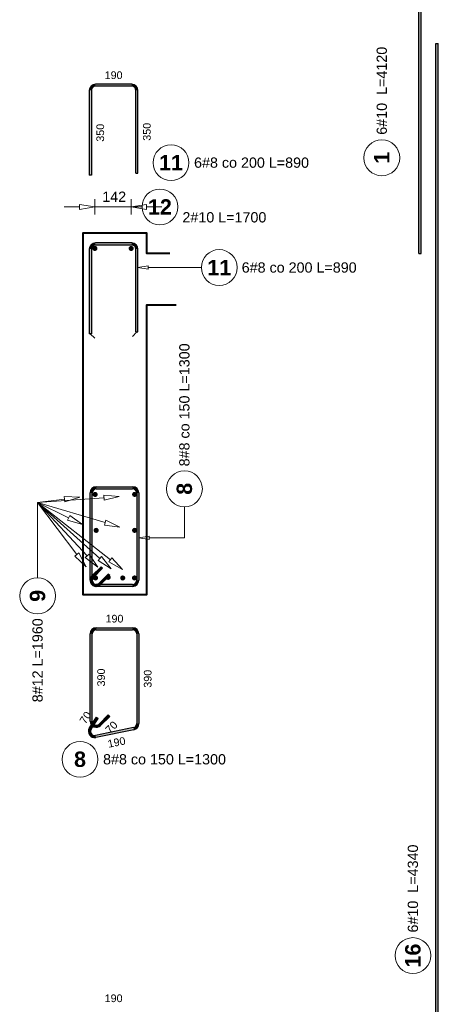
# Model space of a CAD drawing. Extents: x -1474 to 455485, y -109057 to 75879.
# Tile 8 of 22: x 412249 to 413884, y -86683 to -82840. Entities that reach past the tile are written whole.
import ezdxf

# ---------------------------------------------------------------- set-up
doc = ezdxf.new("R2010")
doc.units = 0
doc.header["$LTSCALE"] = 10
doc.header["$MEASUREMENT"] = 0
doc.layers.add('P-Linia1', color=3, linetype='Continuous', lineweight=40)
for name, color, linetype in [('RCAD_kształt pręta', 7, 'Continuous'), ('RCAD_opis kształtu pręta', 7, 'Continuous'), ('RCAD_opis rozkładu', 7, 'Continuous'), ('RCAD_pręt wyrzucony', 130, 'Continuous'), ('RCAD_pręty punktowe', 7, 'Continuous')]:
    doc.layers.add(name, color=color, linetype=linetype)
doc.styles.add('style1', font='arial.ttf')
doc.styles.add('style3', font='arialbd.ttf')

msp = doc.modelspace()

# ---------------------------------------------------------------- hatches: boundary and pattern name
at = {"layer": 'RCAD_kształt pręta'}
h = msp.add_hatch(color=4, dxfattribs=at)
edge = h.paths.add_edge_path(flags=0)
edge.add_line((412544.77055, -83711.50189), (412544.77055, -83719.50189))
edge.add_arc((412544.77055, -83735.50189), 16, 90, 180)
edge.add_line((412528.77055, -83735.50189), (412520.77055, -83735.50189))
edge.add_arc((412544.77055, -83735.50189), 24, 450, 540, ccw=False)
for points in [[(412686.77055, -83711.50189), (412686.77055, -83719.50189), (412544.77055, -83719.50189), (412544.77055, -83711.50189)], [(412520.77055, -83735.50189), (412528.77055, -83735.50189), (412528.77055, -84066.11908), (412520.77055, -84066.11908)], [(412710.77055, -84058.44385), (412702.77055, -84058.44385), (412702.77055, -83735.50189), (412710.77055, -83735.50189)], [(412548.13657, -84671.15141), (412548.13657, -84663.15141), (412690.13657, -84663.15141), (412690.13657, -84671.15141)], [(412532.13657, -85027.80002), (412524.13657, -85027.80002), (412524.13657, -84687.15141), (412532.13657, -84687.15141)], [(412706.13657, -84687.15141), (412714.13657, -84687.15141), (412714.13657, -85027.80002), (412706.13657, -85027.80002)], [(412536.82286, -85016.48631), (412531.16601, -85010.82946), (412566.52135, -84975.47412), (412572.1782, -84981.13097)], [(412594.80562, -85003.75839), (412600.46247, -85009.41524), (412565.10714, -85044.77058), (412559.45028, -85039.11373)], [(412690.13657, -85043.80002), (412690.13657, -85051.80002), (412548.13657, -85051.80002), (412548.13657, -85043.80002)]]:
    msp.add_hatch(color=4, dxfattribs=at).paths.add_polyline_path(points, flags=0)
h = msp.add_hatch(color=4, dxfattribs=at)
edge = h.paths.add_edge_path(flags=0)
edge.add_line((412710.77055, -83735.50189), (412702.77055, -83735.50189))
edge.add_arc((412686.77055, -83735.50189), 16, 0, 90)
edge.add_line((412686.77055, -83719.50189), (412686.77055, -83711.50189))
edge.add_arc((412686.77055, -83735.50189), 24, 360, 450, ccw=False)
h = msp.add_hatch(color=4, dxfattribs=at)
edge = h.paths.add_edge_path(flags=0)
edge.add_line((412548.13657, -84663.15141), (412548.13657, -84671.15141))
edge.add_arc((412548.13657, -84687.15141), 16, 90, 180)
edge.add_line((412532.13657, -84687.15141), (412524.13657, -84687.15141))
edge.add_arc((412548.13657, -84687.15141), 24, 450, 540, ccw=False)
h = msp.add_hatch(color=4, dxfattribs=at)
edge = h.paths.add_edge_path(flags=0)
edge.add_line((412714.13657, -84687.15141), (412706.13657, -84687.15141))
edge.add_arc((412690.13657, -84687.15141), 16, 0, 90)
edge.add_line((412690.13657, -84671.15141), (412690.13657, -84663.15141))
edge.add_arc((412690.13657, -84687.15141), 24, 360, 450, ccw=False)
h = msp.add_hatch(color=4, dxfattribs=at)
edge = h.paths.add_edge_path(flags=0)
edge.add_line((412531.16601, -85010.82946), (412536.82286, -85016.48631))
edge.add_arc((412548.13657, -85027.80002), 16, 135, 270)
edge.add_line((412548.13657, -85043.80002), (412548.13657, -85051.80002))
edge.add_arc((412548.13657, -85027.80002), 24, 495, 630, ccw=False)
h = msp.add_hatch(color=4, dxfattribs=at)
edge = h.paths.add_edge_path(flags=0)
edge.add_line((412524.13657, -85027.80002), (412532.13657, -85027.80002))
edge.add_arc((412548.13657, -85027.80002), 16, -180, -45)
edge.add_line((412559.45028, -85039.11373), (412565.10714, -85044.77058))
edge.add_arc((412548.13657, -85027.80002), 24, 540, 675, ccw=False)
h = msp.add_hatch(color=4, dxfattribs=at)
edge = h.paths.add_edge_path(flags=0)
edge.add_line((412690.13657, -85051.80002), (412690.13657, -85043.80002))
edge.add_arc((412690.13657, -85027.80002), 16, -90, 0)
edge.add_line((412706.13657, -85027.80002), (412714.13657, -85027.80002))
edge.add_arc((412690.13657, -85027.80002), 24, 270, 360, ccw=False)
at = {"layer": 'RCAD_pręt wyrzucony'}
for points in [[(413817.50705, -83752.93326), (413807.50705, -83752.93326), (413807.50705, -79635.63786), (413817.50705, -79635.63786)], [(413883.92561, -87272.93326), (413873.92561, -87272.93326), (413873.92561, -82932.73685), (413883.92561, -82932.73685)], [(412686.77055, -83092.12992), (412686.77055, -83100.12992), (412544.77055, -83100.12992), (412544.77055, -83092.12992)], [(412520.77055, -83116.12992), (412528.77055, -83116.12992), (412528.77055, -83446.74711), (412520.77055, -83446.74711)], [(412710.77055, -83439.07188), (412702.77055, -83439.07188), (412702.77055, -83116.12992), (412710.77055, -83116.12992)], [(412548.13657, -85220.78524), (412548.13657, -85212.78524), (412690.13657, -85212.78524), (412690.13657, -85220.78524)], [(412532.13657, -85577.43385), (412524.13657, -85577.43385), (412524.13657, -85236.78524), (412532.13657, -85236.78524)], [(412706.13657, -85236.78524), (412714.13657, -85236.78524), (412714.13657, -85587.28189), (412706.13657, -85587.28189)], [(412527.97951, -85608.60894), (412521.31157, -85604.18869), (412548.93813, -85562.51408), (412555.60607, -85566.93433)], [(412594.80562, -85553.39221), (412600.46247, -85559.04907), (412565.10714, -85594.40441), (412559.45028, -85588.74755)], [(412693.31528, -85602.96295), (412694.90464, -85610.80349), (412546.08344, -85640.97104), (412544.49409, -85633.1305)]]:
    msp.add_hatch(color=4, dxfattribs=at).paths.add_polyline_path(points, flags=0)
h = msp.add_hatch(color=4, dxfattribs=at)
edge = h.paths.add_edge_path(flags=0)
edge.add_line((412544.77055, -83092.12992), (412544.77055, -83100.12992))
edge.add_arc((412544.77055, -83116.12992), 16, 90, 180)
edge.add_line((412528.77055, -83116.12992), (412520.77055, -83116.12992))
edge.add_arc((412544.77055, -83116.12992), 24, 450, 540, ccw=False)
h = msp.add_hatch(color=4, dxfattribs=at)
edge = h.paths.add_edge_path(flags=0)
edge.add_line((412710.77055, -83116.12992), (412702.77055, -83116.12992))
edge.add_arc((412686.77055, -83116.12992), 16, 0, 90)
edge.add_line((412686.77055, -83100.12992), (412686.77055, -83092.12992))
edge.add_arc((412686.77055, -83116.12992), 24, 360, 450, ccw=False)
h = msp.add_hatch(color=4, dxfattribs=at)
edge = h.paths.add_edge_path(flags=0)
edge.add_line((412548.13657, -85212.78524), (412548.13657, -85220.78524))
edge.add_arc((412548.13657, -85236.78524), 16, 90, 180)
edge.add_line((412532.13657, -85236.78524), (412524.13657, -85236.78524))
edge.add_arc((412548.13657, -85236.78524), 24, 450, 540, ccw=False)
h = msp.add_hatch(color=4, dxfattribs=at)
edge = h.paths.add_edge_path(flags=0)
edge.add_line((412714.13657, -85236.78524), (412706.13657, -85236.78524))
edge.add_arc((412690.13657, -85236.78524), 16, 0, 90)
edge.add_line((412690.13657, -85220.78524), (412690.13657, -85212.78524))
edge.add_arc((412690.13657, -85236.78524), 24, 360, 450, ccw=False)
h = msp.add_hatch(color=4, dxfattribs=at)
edge = h.paths.add_edge_path(flags=0)
edge.add_line((412521.31157, -85604.18869), (412527.97951, -85608.60894))
edge.add_arc((412541.31538, -85617.44944), 16, 146.4591559, 281.4591559)
edge.add_line((412544.49409, -85633.1305), (412546.08344, -85640.97104))
edge.add_arc((412541.31538, -85617.44944), 24, 506.4591559, 641.4591559, ccw=False)
h = msp.add_hatch(color=4, dxfattribs=at)
edge = h.paths.add_edge_path(flags=0)
edge.add_line((412524.13657, -85577.43385), (412532.13657, -85577.43385))
edge.add_arc((412548.13657, -85577.43385), 16, -180, -45)
edge.add_line((412559.45028, -85588.74755), (412565.10714, -85594.40441))
edge.add_arc((412548.13657, -85577.43385), 24, 540, 675, ccw=False)
h = msp.add_hatch(color=4, dxfattribs=at)
edge = h.paths.add_edge_path(flags=0)
edge.add_line((412694.90464, -85610.80349), (412693.31528, -85602.96295))
edge.add_arc((412690.13657, -85587.28189), 16, -78.5408441, 0)
edge.add_line((412706.13657, -85587.28189), (412714.13657, -85587.28189))
edge.add_arc((412690.13657, -85587.28189), 24, 281.4591559, 360, ccw=False)
at = {"layer": 'RCAD_pręty punktowe'}
h = msp.add_hatch(color=1, dxfattribs=at)
edge = h.paths.add_edge_path(flags=0)
edge.add_arc((412542.57871, -83732.78505), 10, 0, 360, ccw=False)
h = msp.add_hatch(color=1, dxfattribs=at)
edge = h.paths.add_edge_path(flags=0)
edge.add_arc((412684.35288, -83732.78505), 10, 0, 360, ccw=False)
h = msp.add_hatch(color=1, dxfattribs=at)
edge = h.paths.add_edge_path(flags=0)
edge.add_arc((412543.56074, -84692.79341), 10, 0, 360, ccw=False)
h = msp.add_hatch(color=1, dxfattribs=at)
edge = h.paths.add_edge_path(flags=0)
edge.add_arc((412697.76863, -84692.79341), 10, 0, 360, ccw=False)
h = msp.add_hatch(color=1, dxfattribs=at)
edge = h.paths.add_edge_path(flags=0)
edge.add_arc((412547.60664, -84833.07887), 10, 0, 360, ccw=False)
h = msp.add_hatch(color=1, dxfattribs=at)
edge = h.paths.add_edge_path(flags=0)
edge.add_arc((412697.76863, -84833.07887), 10, 0, 360, ccw=False)
h = msp.add_hatch(color=1, dxfattribs=at)
edge = h.paths.add_edge_path(flags=0)
edge.add_arc((412544.97806, -85018.85763), 10, 0, 360, ccw=False)
h = msp.add_hatch(color=1, dxfattribs=at)
edge = h.paths.add_edge_path(flags=0)
edge.add_arc((412594.40339, -85016.39146), 10, 0, 360, ccw=False)
h = msp.add_hatch(color=1, dxfattribs=at)
edge = h.paths.add_edge_path(flags=0)
edge.add_arc((412651.43419, -85018.85763), 10, 0, 360, ccw=False)
h = msp.add_hatch(color=1, dxfattribs=at)
edge = h.paths.add_edge_path(flags=0)
edge.add_arc((412697.45519, -85018.85763), 10, 0, 360, ccw=False)

# ---------------------------------------------------------------- linework, layer by layer
at = {"layer": 'P-Linia1'}
msp.add_lwpolyline([(412835.57995, -83752.93326), (412745.15333, -83752.93326), (412745.15333, -83672.93326), (412495.15333, -83672.93326), (412495.15333, -85082.93326), (412745.15333, -85082.93326), (412745.15333, -83952.93326), (412859.49154, -83952.93326)], dxfattribs=at)
at = {"layer": 'RCAD_kształt pręta', "color": 4}
for p, q in [((412686.77055, -83711.50189), (412544.77055, -83711.50189)), ((412686.77055, -83719.50189), (412544.77055, -83719.50189)), ((412520.77055, -83735.50189), (412520.77055, -84066.11908)), ((412528.77055, -83735.50189), (412528.77055, -84066.11908)), ((412702.77055, -84058.44385), (412702.77055, -83735.50189)), ((412710.77055, -84058.44385), (412710.77055, -83735.50189)), ((412528.77055, -84066.11908), (412520.77055, -84066.11908)), ((412702.77055, -84058.44385), (412710.77055, -84058.44385)), ((412548.13657, -84663.15141), (412690.13657, -84663.15141)), ((412548.13657, -84671.15141), (412690.13657, -84671.15141)), ((412524.13657, -85027.80002), (412524.13657, -84687.15141)), ((412532.13657, -85027.80002), (412532.13657, -84687.15141)), ((412706.13657, -84687.15141), (412706.13657, -85027.80002)), ((412714.13657, -84687.15141), (412714.13657, -85027.80002)), ((412531.16601, -85010.82946), (412566.52135, -84975.47412)), ((412536.82286, -85016.48631), (412572.1782, -84981.13097)), ((412566.52135, -84975.47412), (412572.1782, -84981.13097)), ((412594.80562, -85003.75839), (412559.45028, -85039.11373)), ((412600.46247, -85009.41524), (412565.10714, -85044.77058)), ((412600.46247, -85009.41524), (412594.80562, -85003.75839)), ((412690.13657, -85043.80002), (412548.13657, -85043.80002)), ((412690.13657, -85051.80002), (412548.13657, -85051.80002))]:
    msp.add_line(p, q, dxfattribs=at)
at = {"layer": 'RCAD_kształt pręta', "color": 2, "lineweight": 5}
for p, q in [((412524.77055, -84066.11908), (412542.27055, -84083.61908)), ((412706.77055, -84058.44385), (412689.27055, -84075.94385))]:
    msp.add_line(p, q, dxfattribs=at)
at = {"layer": 'RCAD_kształt pręta', "color": 4}
for centre, radius, start, end in [((412544.77055, -83735.50189), 24, 90, 180), ((412544.77055, -83735.50189), 16, 90, 180), ((412686.77055, -83735.50189), 24, 360, 90), ((412686.77055, -83735.50189), 16, 0, 90), ((412548.13657, -84687.15141), 24, 90, 180), ((412548.13657, -84687.15141), 16, 90, 180), ((412690.13657, -84687.15141), 24, 360, 90), ((412690.13657, -84687.15141), 16, 0, 90), ((412548.13657, -85027.80002), 24, 135, 270), ((412548.13657, -85027.80002), 24, 180, 315), ((412548.13657, -85027.80002), 16, 135, 270), ((412548.13657, -85027.80002), 16, 180, 315), ((412690.13657, -85027.80002), 16, 270, 360), ((412690.13657, -85027.80002), 24, 270, 0)]:
    msp.add_arc(centre, radius, start, end, dxfattribs=at)
at = {"layer": 'RCAD_opis kształtu pręta', "color": 8, "lineweight": 0}
for p, q in [((412710.77055, -83807.53331), (412750.77055, -83800.86664)), ((412750.77055, -83814.19997), (412750.77055, -83800.86664)), ((412750.77055, -83814.19997), (412710.77055, -83807.53331)), ((412958.38839, -83807.53331), (412750.77055, -83807.53331)), ((412892.32953, -84862.10312), (412892.32953, -84740.92846)), ((412714.13657, -84862.10312), (412754.13657, -84855.43645)), ((412754.13657, -84868.76979), (412714.13657, -84862.10312)), ((412754.13657, -84868.76979), (412754.13657, -84855.43645)), ((412892.32953, -84862.10312), (412754.13657, -84862.10312))]:
    msp.add_line(p, q, dxfattribs=at)
for centre in [(413028.38839, -83807.53331), (412892.32953, -84670.92846)]:
    msp.add_circle(centre, 70, dxfattribs=at)
at = {"layer": 'RCAD_opis rozkładu', "color": 8, "lineweight": 0}
for p, q in [((412482.57871, -83560.93291), (412542.57871, -83570.93291)), ((412482.57871, -83560.93291), (412482.57871, -83580.93291)), ((412542.57871, -83540.93291), (412542.57871, -83600.93291)), ((412684.35288, -83540.93291), (412684.35288, -83600.93291)), ((412684.35288, -83570.93291), (412744.35288, -83560.93291)), ((412744.35288, -83580.93291), (412744.35288, -83560.93291)), ((412422.57871, -83570.93291), (412482.57871, -83570.93291)), ((412542.57871, -83570.93291), (412482.57871, -83580.93291)), ((412684.35288, -83570.93291), (412542.57871, -83570.93291)), ((412542.57871, -83570.93291), (412684.35288, -83570.93291)), ((412726.64073, -83570.93291), (412684.35288, -83570.93291)), ((412744.35288, -83580.93291), (412684.35288, -83570.93291)), ((412804.35288, -83570.93291), (412744.35288, -83570.93291)), ((412318.89945, -84724.47827), (412578.08773, -84705.53877)), ((412318.89945, -84724.47827), (412424.46162, -84711.46992)), ((412423.23857, -84701.54499), (412484.01118, -84704.13166)), ((412423.23857, -84701.54499), (412425.68466, -84721.39484)), ((412484.01118, -84704.13166), (412425.68466, -84721.39484)), ((412577.35895, -84695.56537), (412637.92818, -84701.16609)), ((412577.35895, -84695.56537), (412578.81651, -84715.51218)), ((412637.92818, -84701.16609), (412578.81651, -84715.51218)), ((412318.89945, -84724.47827), (412318.89945, -85018.61458)), ((412318.89945, -84724.47827), (412472.50829, -84927.21176)), ((412318.89945, -84724.47827), (412562.11854, -84942.71579)), ((412318.89945, -84724.47827), (412603.21111, -84948.57402)), ((412318.89945, -84724.47827), (412512.63339, -84932.56397)), ((412318.89945, -84724.47827), (412582.74127, -84802.89253)), ((412318.89945, -84724.47827), (412439.94733, -84784.0744)), ((412444.36437, -84775.10279), (412435.5303, -84793.04601)), ((412493.77699, -84810.57663), (412435.5303, -84793.04601)), ((412444.36437, -84775.10279), (412493.77699, -84810.57663)), ((412585.59013, -84793.30692), (412579.89241, -84812.47814)), ((412585.59013, -84793.30692), (412640.25495, -84819.9857)), ((412640.25495, -84819.9857), (412579.89241, -84812.47814)), ((412480.47877, -84921.17261), (412464.5378, -84933.25091)), ((412508.74317, -84975.03469), (412464.5378, -84933.25091)), ((412480.47877, -84921.17261), (412508.74317, -84975.03469)), ((412519.95235, -84925.7498), (412505.31444, -84939.37814)), ((412553.51839, -84976.47771), (412505.31444, -84939.37814)), ((412519.95235, -84925.7498), (412553.51839, -84976.47771)), ((412568.79702, -84935.27282), (412555.44005, -84950.15876)), ((412606.77636, -84982.78671), (412555.44005, -84950.15876)), ((412568.79702, -84935.27282), (412606.77636, -84982.78671)), ((412609.40141, -84940.72035), (412597.02081, -84956.42769)), ((412609.40141, -84940.72035), (412650.33315, -84985.71582)), ((412650.33315, -84985.71582), (412597.02081, -84956.42769))]:
    msp.add_line(p, q, dxfattribs=at)
for centre in [(412796.64073, -83570.93291), (412318.89945, -85088.61458)]:
    msp.add_circle(centre, 70, dxfattribs=at)
at = {"layer": 'RCAD_pręt wyrzucony', "color": 4}
for p, q in [((413807.50705, -83752.93326), (413807.50705, -79635.63786)), ((413817.50705, -83752.93326), (413817.50705, -79635.63786)), ((413873.92561, -87272.93326), (413873.92561, -82932.73685)), ((413873.92561, -82932.73685), (413883.92561, -82932.73685)), ((413883.92561, -87272.93326), (413883.92561, -82932.73685)), ((412686.77055, -83092.12992), (412544.77055, -83092.12992)), ((412686.77055, -83100.12992), (412544.77055, -83100.12992)), ((412520.77055, -83116.12992), (412520.77055, -83446.74711)), ((412528.77055, -83116.12992), (412528.77055, -83446.74711)), ((412702.77055, -83439.07188), (412702.77055, -83116.12992)), ((412710.77055, -83439.07188), (412710.77055, -83116.12992)), ((412528.77055, -83446.74711), (412520.77055, -83446.74711)), ((412702.77055, -83439.07188), (412710.77055, -83439.07188)), ((413807.50705, -83752.93326), (413817.50705, -83752.93326)), ((412548.13657, -85212.78524), (412690.13657, -85212.78524)), ((412548.13657, -85220.78524), (412690.13657, -85220.78524)), ((412524.13657, -85577.43385), (412524.13657, -85236.78524)), ((412532.13657, -85577.43385), (412532.13657, -85236.78524)), ((412706.13657, -85236.78524), (412706.13657, -85587.28189)), ((412714.13657, -85236.78524), (412714.13657, -85587.28189)), ((412521.31157, -85604.18869), (412548.93813, -85562.51408)), ((412527.97951, -85608.60894), (412555.60607, -85566.93433)), ((412548.93813, -85562.51408), (412555.60607, -85566.93433)), ((412594.80562, -85553.39221), (412559.45028, -85588.74755)), ((412600.46247, -85559.04907), (412565.10714, -85594.40441)), ((412600.46247, -85559.04907), (412594.80562, -85553.39221)), ((412693.31528, -85602.96295), (412544.49409, -85633.1305)), ((412694.90464, -85610.80349), (412546.08344, -85640.97104))]:
    msp.add_line(p, q, dxfattribs=at)
at = {"layer": 'RCAD_pręt wyrzucony', "color": 8, "lineweight": 0}
for centre in [(412839.95218, -83398.25949), (413663.23663, -83379.15236), (412484.56112, -85726.66636), (413784.82917, -86492.42824)]:
    msp.add_circle(centre, 70, dxfattribs=at)
at = {"layer": 'RCAD_pręt wyrzucony', "color": 4}
for centre, radius, start, end in [((412544.77055, -83116.12992), 24, 90, 180), ((412544.77055, -83116.12992), 16, 90, 180), ((412686.77055, -83116.12992), 24, 360, 90), ((412686.77055, -83116.12992), 16, 0, 90), ((412548.13657, -85236.78524), 24, 90, 180), ((412548.13657, -85236.78524), 16, 90, 180), ((412690.13657, -85236.78524), 24, 360, 90), ((412690.13657, -85236.78524), 16, 0, 90), ((412541.31538, -85617.44944), 24, 146.4591559, 281.4591559), ((412548.13657, -85577.43385), 24, 180, 315), ((412548.13657, -85577.43385), 16, 180, 315), ((412690.13657, -85587.28189), 16, 281.4591559, 0), ((412690.13657, -85587.28189), 24, 281.4591559, 360), ((412541.31538, -85617.44944), 16, 146.4591559, 281.4591559)]:
    msp.add_arc(centre, radius, start, end, dxfattribs=at)

# ---------------------------------------------------------------- texts
at = {"layer": 'RCAD_opis kształtu pręta', "color": 1, "attachment_point": 5}
for s, insert, char_height, style in [('11', (413028.38839, -83807.53331), 60, 'style3'), ('6#8 co 200 L=890', (413340.50299, -83807.53331), 40, 'style1')]:
    msp.add_mtext(s, dxfattribs=dict(at, insert=insert, char_height=char_height, style=style))
at = {"layer": 'RCAD_opis kształtu pręta', "color": 1, "attachment_point": 5, "rotation": 90}
for s, insert, char_height, style in [('8#8 co 150 L=1300', (412892.32953, -84343.35683), 40, 'style1'), ('8', (412892.32953, -84670.92846), 60, 'style3')]:
    msp.add_mtext(s, dxfattribs=dict(at, insert=insert, char_height=char_height, style=style))
at = {"layer": 'RCAD_opis rozkładu', "color": 2, "char_height": 40, "style": 'style1'}
for s, insert, attachment_point in [('142', (412571.36484, -83551.01476), 7), ('2#10 L=1700', (413048.41426, -83611.61503), 5)]:
    msp.add_mtext(s, dxfattribs=dict(at, insert=insert, attachment_point=attachment_point))
at = {"layer": 'RCAD_opis rozkładu', "color": 1, "insert": (412796.64073, -83570.93291), "char_height": 60, "attachment_point": 5, "style": 'style3'}
msp.add_mtext('12', dxfattribs=at)
at = {"layer": 'RCAD_opis rozkładu', "color": 1, "insert": (412318.89945, -85088.61458), "char_height": 60, "attachment_point": 5, "rotation": 90, "style": 'style3'}
msp.add_mtext('9', dxfattribs=at)
at = {"layer": 'RCAD_opis rozkładu', "color": 2, "insert": (412318.89945, -85340.07433), "char_height": 40, "attachment_point": 5, "rotation": 90, "style": 'style1'}
msp.add_mtext('8#12 L=1960', dxfattribs=at)
at = {"layer": 'RCAD_pręt wyrzucony', "color": 2, "char_height": 40, "attachment_point": 4, "rotation": 90, "style": 'style1'}
for s, insert in [('6#10  L=4120', (413663.23663, -83289.15236)), ('6#10  L=4340', (413784.82917, -86402.42824))]:
    msp.add_mtext(s, dxfattribs=dict(at, insert=insert))
at = {"layer": 'RCAD_pręt wyrzucony', "color": 1, "attachment_point": 5}
for s, insert, char_height, style in [('190', (412615.77055, -83057.12992), 30, 'style1'), ('11', (412839.95218, -83398.25949), 60, 'style3'), ('190', (412619.13657, -85177.78524), 30, 'style1'), ('8', (412484.56112, -85726.66636), 60, 'style3'), ('190', (412615.77055, -86659.23311), 30, 'style1')]:
    msp.add_mtext(s, dxfattribs=dict(at, insert=insert, char_height=char_height, style=style))
for s, insert, char_height, rotation, style in [('350', (412563.77055, -83281.43852), 30, 90, 'style1'), ('350', (412745.77055, -83277.6009), 30, 90, 'style1'), ('1', (413663.23663, -83379.15236), 60, 90, 'style3'), ('390', (412567.13657, -85407.10954), 30, 90, 'style1'), ('390', (412749.13657, -85412.03356), 30, 90, 'style1'), ('70', (412505.95263, -85564.01279), 30, 56.4591559, 'style1'), ('70', (412607.53354, -85601.47548), 30, 45, 'style1'), ('190', (412627.44747, -85660.18959), 30, 11.4591559, 'style1'), ('16', (413784.82917, -86492.42824), 60, 90, 'style3')]:
    msp.add_mtext(s, dxfattribs=dict(at, insert=insert, char_height=char_height, rotation=rotation, style=style))
at = {"layer": 'RCAD_pręt wyrzucony', "color": 2, "char_height": 40, "attachment_point": 4, "style": 'style1'}
for s, insert in [('6#8 co 200 L=890', (412929.95218, -83398.25949)), ('8#8 co 150 L=1300', (412574.56112, -85726.66636))]:
    msp.add_mtext(s, dxfattribs=dict(at, insert=insert))

doc.saveas('drawing.dxf')
